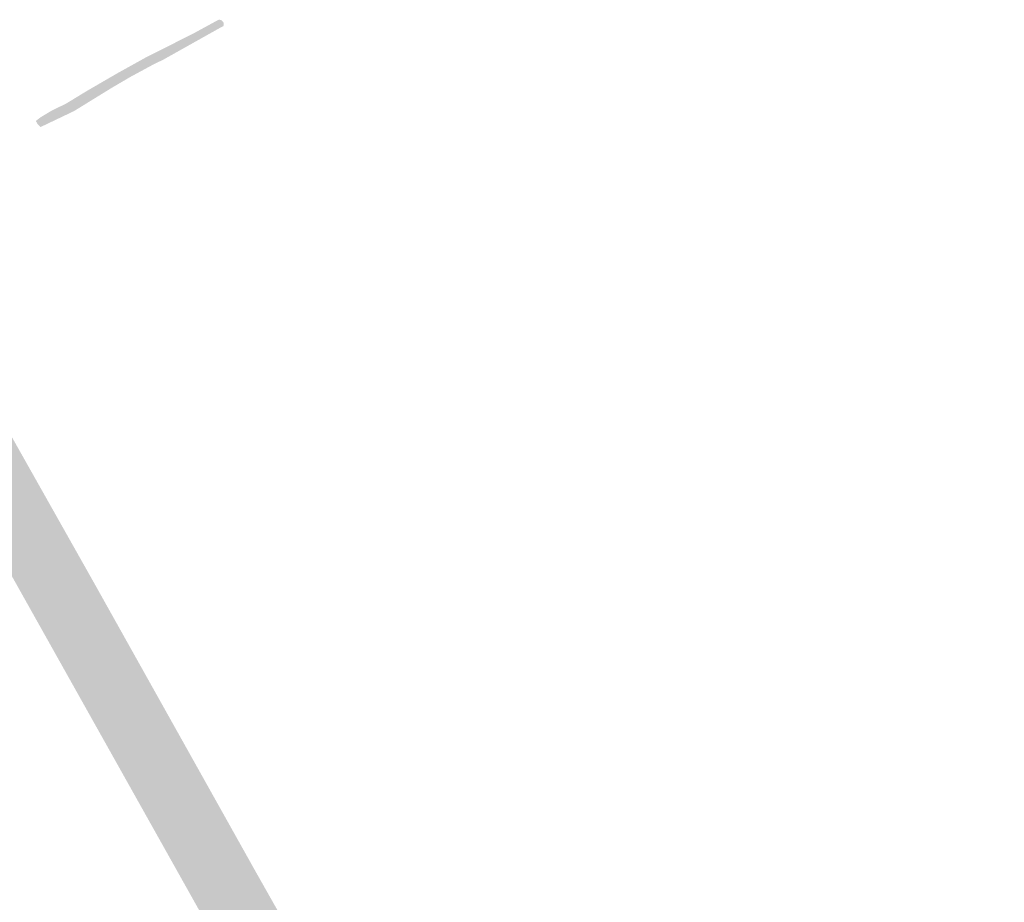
# Model space of a CAD drawing. Header units: metres. Extents: x 114133 to 114948, y 475520 to 476918.
# Tile 8 of 8: x 114247 to 114394, y 476663 to 476794. Entities that reach past the tile are written whole.
import ezdxf

# ---------------------------------------------------------------- set-up
doc = ezdxf.new("R2010")
doc.units = ezdxf.units.M
doc.layers.add('N-PV-GW-WATERGANG_SLOOT-BESTAAND', color=152, linetype='Continuous', lineweight=18)

msp = doc.modelspace()

# ---------------------------------------------------------------- hatches: boundary and pattern name
at = {"layer": 'N-PV-GW-WATERGANG_SLOOT-BESTAAND'}
h = msp.add_hatch(color=256, dxfattribs=at)
h.dxf.hatch_style = 1
h.paths.add_polyline_path([(114255.56, 476780.57), (114261.234, 476784.062), (114263.98, 476785.67), (114267.477, 476787.561), (114268.788, 476788.186), (114277.192, 476792.898), (114277.731, 476793.162), (114277.817, 476793.394), (114277.798, 476793.508), (114277.768, 476793.688), (114277.682, 476793.859), (114277.413, 476794.092), (114277.132, 476794.141), (114277.005, 476794.115), (114273.36, 476792.13), (114266.166, 476788.498), (114262.108, 476786.249), (114257.47, 476783.56), (114254.4, 476781.69), (114252.27, 476780.65), (114250.58, 476779.64), (114249.9, 476779.11), (114250.17, 476778.63), (114250.61, 476778.21)])
h = msp.add_hatch(color=256, dxfattribs=at)
h.dxf.hatch_style = 1
h.paths.add_polyline_path([(114258.48, 476710.65), (114245.099, 476734.381), (114236.931, 476729.881), (114238.478, 476725.351), (114238.691, 476724.978), (114245.147, 476713.654), (114272.29, 476665.261), (114281.105, 476670.24)])
h.paths.add_polyline_path([(114326.68, 476589.67), (114318.25, 476604.47), (114308.25, 476621.9), (114300.19, 476636.45), (114282.37, 476667.98), (114281.105, 476670.24), (114272.29, 476665.261), (114324.452, 476572.258), (114324.876, 476571.503), (114326.243, 476569.95), (114380.659, 476475.443), (114385.692, 476466.702), (114393.731, 476470.775), (114383.54, 476488.8), (114375.56, 476502.79), (114367.255, 476517.319), (114350.83, 476545.86), (114345.39, 476555.61), (114334.05, 476575.5)])

doc.saveas('drawing.dxf')
